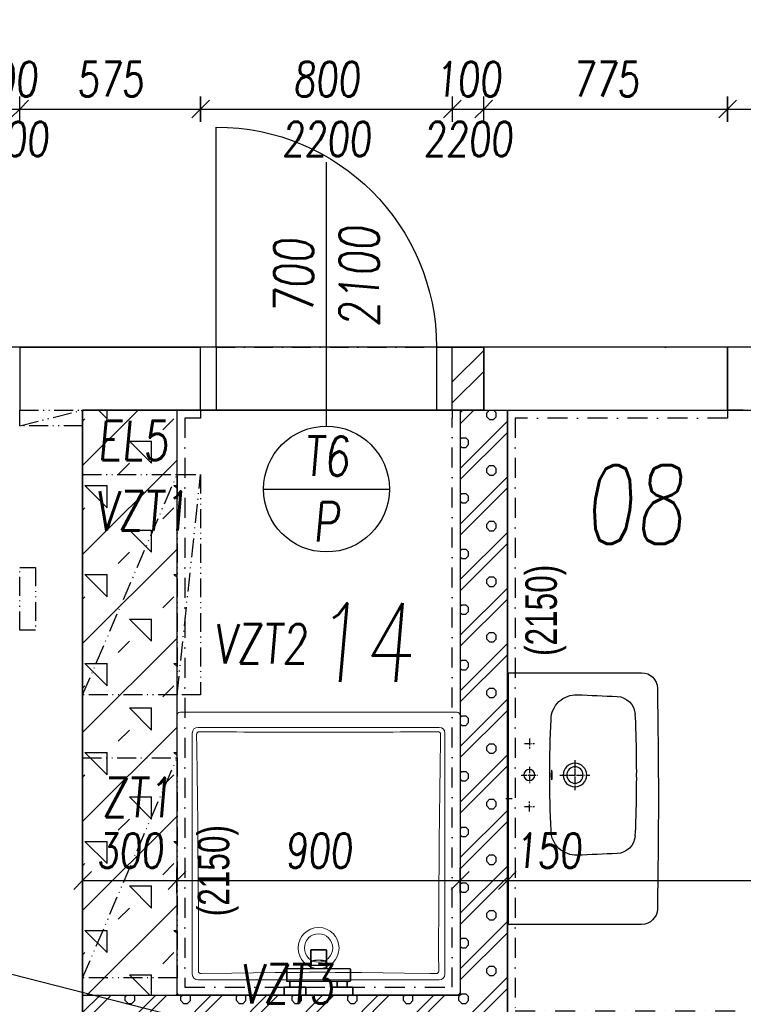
# Model space of a CAD drawing. Header units: millimetres. Extents: x 247761 to 294611, y 172579 to 236863.
# Tile 193 of 256: x 259611 to 261911, y 189166 to 192297. Entities that reach past the tile are written whole.
import ezdxf

# ---------------------------------------------------------------- set-up
doc = ezdxf.new("R2010")
doc.units = ezdxf.units.MM
for name, pattern in [('ACAD_ISO12W100', [22, 12, -3, 0.5, -3, 0.5, -3]), ('AM_DIN_G_W050', [13.75, 9.75, -1.5, 1, -1.5]), ('CK_Čerchovaná 50', [6, 3, -1.5, 0, -1.5]), ('ČERCHOVANÁ', [25.4, 12.7, -6.35, 0, -6.35])]:
    doc.linetypes.add(name, pattern=pattern)
doc.layers.add('DVERE', color=7, linetype='Continuous', true_color=0xf00000)
doc.layers.add('PROSTUPY_POPIS', color=7, linetype='ACAD_ISO12W100', true_color=0x00ff74)
for name, color, linetype in [('KOTY 50', 7, 'Continuous'), ('KOTY-DVERE', 8, 'Continuous'), ('NOVA', 240, 'Continuous'), ('NOVÁ TENKÁ', 240, 'Continuous'), ('OBKLAD', 240, 'ČERCHOVANÁ'), ('OSY', 7, 'Continuous'), ('POPIS2', 2, 'Continuous'), ('PROSTUPY', 7, 'ACAD_ISO12W100'), ('ZARIZOVAKY', 8, 'Continuous'), ('ŠRAFA', 253, 'Continuous'), ('ŽB', 3, 'Continuous')]:
    doc.layers.add(name, color=color, linetype=linetype)
for name, color, linetype, plot in [('PLOCHY K PRONÁJMU', 200, 'Continuous', False), ('PLOCHY_MISTNOSTI', 180, 'Continuous', False), ('POMOCNA_ZU', 200, 'Continuous', False)]:
    doc.layers.add(name, color=color, linetype=linetype, plot=plot)
doc.styles.add('CS-ROMANS', font='romans.shx', dxfattribs={"width": 0.75, "oblique": 5})
doc.styles.get("Standard").update_dxf_attribs({"font": 'arial.ttf'})
doc.dimstyles.new('A_KÓTA_50', dxfattribs={"dimtxt": 110, "dimasz": 2, "dimexe": 100, "dimexo": 1500, "dimgap": 40, "dimtad": 1, "dimrnd": 1, "dimdsep": 46, "dimtxsty": 'CS-ROMANS', "dimblk": 'KOT_CARA20', "dimcen": 45, "dimse1": 1, "dimse2": 1, "dimclrd": 256, "dimclre": 256, "dimclrt": 256, "dimadec": 0, "dimazin": 0, "dimtfac": 1, "dimtix": 1, "dimtmove": 2, "dimatfit": 3, "dimldrblk": 'OBLIQUE', "dimfxl": 0, "dimtolj": 1, "dimarcsym": 0})

# ---------------------------------------------------------------- blocks, each defined once
blk = doc.blocks.new('A$C651C2564')
at = {"layer": 'PROSTUPY', "ltscale": 5}
for points in [[(2700, -50), (2700, 0), (2900, 0), (2900, -50)], [(2900, -905), (2900, -205), (3200, -205), (3200, -905)], [(3200, -905), (3200, -205), (3275, -205), (3275, -905)], [(2750, -500), (2750, -700), (2700, -700), (2700, -500)], [(2900, -1805), (2900, -1105), (3200, -1105), (3200, -1805)]]:
    blk.add_lwpolyline(points, close=True, dxfattribs=at)
for points in [[(2700, -50), (2900, 0)], [(2900, -905), (3200, -205)], [(3200, -905), (3275, -205)], [(2900, -1805), (3200, -1105)]]:
    blk.add_lwpolyline(points, dxfattribs=at)
at = {"layer": 'PROSTUPY_POPIS', "char_height": 125, "attachment_point": 6, "style": 'CS-ROMANS'}
for s, insert in [('\\A1;EL5', (3172.5, -96.3)), ('\\A1;VZT1', (3237.4, -320.1)), ('\\A1;VZT2', (3614.7, -743.1)), ('\\A1;ZT1', (3186.4, -1231.1)), ('\\A1;VZT3', (3699.3, -1824.1))]:
    blk.add_mtext(s, dxfattribs=dict(at, insert=insert))
blk = doc.blocks.new('A$C1A181EA5')
at = {"linetype": 'Continuous', "lineweight": 15}
for p, q in [((4.4, 0), (-4.4, 0)), ((-4.5, -0.1), (-4.5, -8.9)), ((4.5, -8.9), (4.5, -0.1)), ((-3.829, -0.485), (3.829, -0.485)), ((-4.015, -8.329), (-4.015, -0.671)), ((4.015, -0.671), (4.015, -8.329)), ((3.829, -8.515), (-3.829, -8.515)), ((-4.4, -9), (4.4, -9))]:
    blk.add_line(p, q, dxfattribs=at)
at = {"linetype": 'Continuous', "lineweight": 15, "flags": 128}
for points in [[(-3.818, -0.765), (-3.817, -1.251), (-3.817, -1.737), (-3.818, -2.223), (-3.819, -2.709), (-3.823, -3.357), (-3.828, -4.005), (-3.833, -4.653), (-3.841, -5.452), (-3.85, -6.251), (-3.859, -7.05), (-3.869, -7.849), (-3.875, -8.295)], [(3.736, -0.685), (3.536, -0.688), (2.736, -0.699), (2.049, -0.708), (1.363, -0.717), (1.088, -0.721), (0.813, -0.724), (0.538, -0.726), (0.264, -0.728), (-0.011, -0.728), (-0.286, -0.727), (-0.561, -0.726), (-0.835, -0.723), (-1.11, -0.72), (-1.385, -0.717), (-2.072, -0.708), (-2.759, -0.699), (-3.736, -0.685)], [(3.875, -8.295), (3.872, -8.095), (3.862, -7.295), (3.853, -6.495), (3.844, -5.695), (3.835, -4.895), (3.828, -4.095), (3.824, -3.54), (3.821, -2.985), (3.819, -2.43), (3.817, -1.875), (3.817, -1.32), (3.818, -0.765)]]:
    blk.add_lwpolyline(points, dxfattribs=at)
at = {"linetype": 'Continuous', "lineweight": 15}
for radius in [0.651, 0.45]:
    blk.add_circle((0, -1.5), radius, dxfattribs=at)
for centre, radius, start, end in [((-3.743, -0.759), 0.0749, 84.4408, 185.1413), ((3.743, -0.759), 0.0749, 355.2078, 95.5488), ((-3.8, -8.301), 0.0748, 174.6935, 274.5574), ((0, -505.203), 496.842, 89.56249, 90.4376), ((3.8, -8.301), 0.0747, 265.344, 5.3579)]:
    blk.add_arc(centre, radius, start, end, dxfattribs=at)
for centre, major_axis, ratio, start_param, end_param in [((-4.4, -0.1), (0.0708, -0.0708), 0.998783, 2.356803, 3.926382), ((4.4, -0.1), (0.0708, 0.0708), 0.998783, 5.498396, 7.067974), ((-3.731, -0.769), (0.233, -0.233), 0.697457, 2.532576, 3.75061), ((3.731, -0.769), (0.233, 0.233), 0.697457, 5.674168, 6.892202), ((-3.731, -8.231), (0.233, 0.233), 0.697457, 2.532576, 3.75061), ((3.731, -8.231), (0.233, -0.233), 0.697457, 5.674168, 6.892202), ((-4.4, -8.9), (0.0708, 0.0708), 0.998783, 2.356803, 3.926382), ((4.4, -8.9), (0.0708, -0.0708), 0.998783, 5.498396, 7.067974)]:
    blk.add_ellipse(centre, major_axis=major_axis, ratio=ratio, start_param=start_param, end_param=end_param, dxfattribs=at)
blk = doc.blocks.new('232580d')
at = {"color": 4, "linetype": 'AM_DIN_G_W050', "ltscale": 2}
for p, q in [((0, 4.3), (0, -16.5)), ((-175, -54.2), (-175, -85.8)), ((-75, -43.7), (-75, -96.3)), ((25, -54.2), (25, -85.8)), ((-190.8, -70), (-159.2, -70)), ((-101.3, -70), (-48.6, -70)), ((40.8, -70), (9.2, -70)), ((-75, -167.3), (-75, -262.7)), ((-122.7, -215), (-27.3, -215))]:
    blk.add_line(p, q, dxfattribs=at)
blk.add_line((400, -3.2), (-400, -3.2))
blk.add_lwpolyline([(400, -3.2), (396, 0), (-396, 0), (-400, -3.2), (-400, -426.9, 0.409065), (-350.9, -476.9, 0.008803), (351.1, -476.9, 0.407938), (400, -426.9)], format="xyb", close=True)
for centre, radius in [((-75, -70), 17.5), ((-75, -215), 37.5), ((-75, -215), 26)]:
    blk.add_circle(centre, radius)
for centre, radius, start, end in [((-250, -218.9), 80, 91.2976, 182.0452), ((-82.1, -3801.4), 3666.4, 89.8884, 92.6532), ((-67.9, -3801.4), 3666.4, 87.3468, 90.1116), ((100.1, -218.9), 80, 357.9548, 88.7024), ((30178.6, 980.5), 30532.3, 182.25679, 182.49601), ((-30328.6, 980.5), 30532.3, 357.50399, 357.74321), ((-264.8, -345.9), 60, 183.112, 267.0658), ((114.8, -345.9), 60, 272.9342, 356.888), ((-92.5, 3211.6), 3621.6, 267.2245, 270.2742), ((-57.5, 3211.6), 3621.6, 269.7258, 272.7755)]:
    blk.add_arc(centre, radius, start, end)
blk.add_ellipse((-75, -141.1), major_axis=(-15, 0), ratio=0.099268)
blk = doc.blocks.new('16__hcb02149_dwg')
for p, q in [((0, 119.84), (0, 144)), ((0, 144), (0, 119.84)), ((68, 119.84), (68, 144)), ((68, 144), (68, 119.84)), ((150, 119.84), (150, 144)), ((150, 144), (150, 119.84)), ((218, 119.84), (218, 144)), ((218, 144), (218, 119.84)), ((0, 119.84), (1.224, 119.84)), ((0, 119.84), (0.816, 119)), ((0.816, 119), (2.04, 119)), ((1.224, 119.84), (4.488, 119.84)), ((1.224, 119.84), (4.488, 119.84)), ((2.04, 119), (5.304, 119)), ((4.488, 119.84), (9.928, 119.84)), ((5.304, 119), (10.608, 119)), ((8, 98.8462), (8.624, 100)), ((8, 61.1538), (8, 98.8462)), ((8, 98.8462), (8, 61.1538)), ((8.624, 100), (9.56, 100)), ((9.56, 100), (12.056, 100)), ((9.928, 119.84), (17.136, 119.84)), ((10.608, 119), (17.544, 119)), ((12.056, 100), (16.112, 100)), ((16.112, 100), (21.416, 100)), ((17.136, 119.84), (25.296, 119.84)), ((17.544, 119), (25.432, 119)), ((17.544, 119), (18, 119)), ((18, 100), (18, 119)), ((18, 119), (18, 100)), ((18, 119), (18.576, 119)), ((18.576, 119), (20.112, 119)), ((20.112, 119), (22.672, 119)), ((21.416, 100), (27.448, 100)), ((22.672, 119), (26.064, 119)), ((25.296, 119.84), (34, 119.84)), ((25.432, 119), (34, 119)), ((26.064, 119), (29.904, 119)), ((27.448, 100), (34, 100)), ((29.904, 119), (34, 119)), ((34, 119.84), (42.704, 119.84)), ((34, 119), (42.568, 119)), ((34, 119), (38.096, 119)), ((34, 100), (109, 100)), ((34, 100), (109, 100)), ((38.096, 119), (41.936, 119)), ((41.936, 119), (45.328, 119)), ((42.568, 119), (50.456, 119)), ((42.704, 119.84), (50.864, 119.84)), ((45.328, 119), (47.888, 119)), ((47.888, 119), (49.424, 119)), ((49.424, 119), (50, 119)), ((50, 100), (50, 119)), ((50, 119), (50.456, 119)), ((50, 119), (50, 100)), ((50.456, 119), (57.392, 119)), ((50.864, 119.84), (58.072, 119.84)), ((57.392, 119), (62.696, 119)), ((58.072, 119.84), (63.512, 119.84)), ((62.696, 119), (65.96, 119)), ((63.512, 119.84), (66.776, 119.84)), ((65.96, 119), (67.184, 119)), ((66.776, 119.84), (68, 119.84)), ((67.184, 119), (68, 119.84)), ((109, 100), (184, 100)), ((150, 119.84), (150.816, 119)), ((150, 119.84), (151.224, 119.84)), ((150.816, 119), (152.04, 119)), ((151.224, 119.84), (154.488, 119.84)), ((152.04, 119), (155.304, 119)), ((154.488, 119.84), (159.928, 119.84)), ((155.304, 119), (160.608, 119)), ((159.928, 119.84), (167.136, 119.84)), ((160.608, 119), (167.544, 119)), ((167.136, 119.84), (175.296, 119.84)), ((167.544, 119), (168, 119)), ((167.544, 119), (175.432, 119)), ((168, 100), (168, 119)), ((168, 119), (168, 100)), ((168, 119), (168.576, 119)), ((168.576, 119), (170.112, 119)), ((170.112, 119), (172.672, 119)), ((172.672, 119), (176.064, 119)), ((175.296, 119.84), (184, 119.84)), ((175.432, 119), (184, 119)), ((176.064, 119), (179.904, 119)), ((179.904, 119), (184, 119)), ((184, 119.84), (192.704, 119.84)), ((184, 119), (192.568, 119)), ((184, 119), (188.096, 119)), ((184, 100), (190.552, 100)), ((188.096, 119), (191.936, 119)), ((190.552, 100), (196.584, 100)), ((191.936, 119), (195.328, 119)), ((192.568, 119), (200.456, 119)), ((192.704, 119.84), (200.864, 119.84)), ((195.328, 119), (197.888, 119)), ((196.584, 100), (201.888, 100)), ((197.888, 119), (199.424, 119)), ((199.424, 119), (200, 119)), ((200, 100), (200, 119)), ((200, 119), (200.456, 119)), ((200, 119), (200, 100)), ((200.456, 119), (207.392, 119)), ((200.864, 119.84), (208.072, 119.84)), ((201.888, 100), (205.944, 100)), ((205.944, 100), (208.44, 100)), ((207.392, 119), (212.696, 119)), ((208.072, 119.84), (213.512, 119.84)), ((208.44, 100), (209.376, 100)), ((209.376, 100), (210, 98.8462)), ((210, 61.1538), (210, 98.8462)), ((210, 98.8462), (210, 61.1538)), ((212.696, 119), (215.96, 119)), ((213.512, 119.84), (216.776, 119.84)), ((215.96, 119), (217.184, 119)), ((216.776, 119.84), (218, 119.84)), ((217.184, 119), (218, 119.84)), ((8, 61.1538), (8.624, 60)), ((8.624, 60), (9.56, 60)), ((9.56, 60), (12.056, 60)), ((12.056, 60), (16.112, 60)), ((16.112, 60), (21.416, 60)), ((21.416, 60), (27.448, 60)), ((27.448, 60), (34, 60)), ((34, 60), (109, 60)), ((34, 60), (84, 60)), ((34, 60), (109, 60)), ((34, 60), (84, 60)), ((84, 51.2), (84, 60)), ((84, 60), (84, 51.2)), ((84, 60), (84.9, 60)), ((84, 51.2), (84.6, 50)), ((84, 0.5), (84, 40)), ((84, 40), (84.9, 40)), ((84, 40), (84, 0.5)), ((84, 40), (84.9, 38.1797)), ((84.6, 50), (85.5, 50)), ((84.6, 50), (85, 50)), ((84.9, 60), (87.3, 60)), ((84.9, 40), (85, 40)), ((84.9, 38.1797), (87.3, 36.6029)), ((85, 50), (85, 40)), ((85, 50), (85.9, 50)), ((85, 40), (85, 50)), ((85, 40), (85.2973, 37.9187)), ((85.5, 50), (87.9, 50)), ((85.9, 50), (88.2, 50)), ((87.3, 60), (91.3, 60)), ((87.3, 36.6029), (91.3, 35.0805)), ((87.9, 50), (91.8, 50)), ((91.3, 60), (96.6, 60)), ((91.3, 35.0805), (96.6, 33.8843)), ((91.8, 50), (96.9, 50)), ((92.1, 50), (97.1, 50)), ((96.6, 60), (102.6, 60)), ((96.6, 33.8843), (102.6, 33.2319)), ((96.9, 50), (102.7, 50)), ((97.1, 50), (102.8, 50)), ((102.6, 60), (109, 60)), ((102.6, 33.2319), (109, 33)), ((102.7, 50), (109, 50)), ((102.8, 50), (109, 50)), ((109, 60), (184, 60)), ((109, 60), (115.4, 60)), ((109, 50), (115.3, 50)), ((109, 50), (115.2, 50)), ((109, 33), (115.4, 33.2319)), ((115.2, 50), (120.9, 50)), ((115.3, 50), (121.1, 50)), ((115.4, 60), (121.4, 60)), ((115.4, 33.2319), (121.4, 33.8843)), ((120.9, 50), (125.9, 50)), ((121.1, 50), (126.2, 50)), ((121.4, 60), (126.7, 60)), ((121.4, 33.8843), (126.7, 35.0805)), ((126.2, 50), (130.1, 50)), ((126.7, 60), (130.7, 60)), ((126.7, 35.0805), (130.7, 36.6029)), ((129.8, 50), (132.1, 50)), ((130.1, 50), (132.5, 50)), ((130.7, 60), (133.1, 60)), ((130.7, 36.6029), (133.1, 38.1797)), ((132.1, 50), (133, 50)), ((132.5, 50), (133.4, 50)), ((132.7027, 37.9187), (133, 40)), ((133, 40), (133, 50)), ((133, 50), (133.4, 50)), ((133, 50), (133, 40)), ((133, 40), (133.1, 40)), ((133.1, 60), (134, 60)), ((133.1, 38.1797), (134, 40)), ((133.1, 40), (134, 40)), ((133.4, 50), (134, 51.2)), ((134, 51.2), (134, 60)), ((134, 60), (184, 60)), ((134, 60), (134, 51.2)), ((134, 0.5), (134, 40)), ((134, 40), (134, 0.5)), ((184, 60), (190.552, 60)), ((190.552, 60), (196.584, 60)), ((196.584, 60), (201.888, 60)), ((201.888, 60), (205.944, 60)), ((205.944, 60), (208.44, 60)), ((208.44, 60), (209.376, 60)), ((209.376, 60), (210, 61.1538)), ((84, 0.5), (84.5, 0)), ((84, 0.5), (84.9, 0.5)), ((84, 0.5), (84.5, 0)), ((84.5, 0), (85.4, 0)), ((84.5, 0), (85.4, 0)), ((84.9, 0.5), (87.3, 0.5)), ((85.4, 0), (87.8, 0)), ((85.4, 0), (87.8, 0)), ((87.3, 0.5), (91.3, 0.5)), ((87.8, 0), (91.7, 0)), ((87.8, 0), (91.7, 0)), ((91.3, 0.5), (96.6, 0.5)), ((91.7, 0), (96.8, 0)), ((91.7, 0), (96.8, 0)), ((96.6, 0.5), (102.6, 0.5)), ((96.8, 0), (102.7, 0)), ((96.8, 0), (102.7, 0)), ((102.6, 0.5), (109, 0.5)), ((102.7, 0), (103.6, 0)), ((102.7, 0), (109, 0)), ((103.6, 0), (104.4, 0)), ((104.4, 0), (105.1, 0)), ((105.1, 0), (105.5, 0)), ((105.5, 0), (105.6, 0)), ((105.6, 0), (105.9, 0)), ((105.9, 0), (106.5, 0)), ((106.5, 0), (107.3, 0)), ((107.3, 0), (108.1, 0)), ((108.1, 0), (109, 0)), ((109, 0.5), (115.4, 0.5)), ((109, 0), (109.9, 0)), ((109, 0), (115.3, 0)), ((109.9, 0), (110.7, 0)), ((110.7, 0), (111.5, 0)), ((111.5, 0), (112.1, 0)), ((112.1, 0), (112.4, 0)), ((112.4, 0), (112.5, 0)), ((112.5, 0), (112.9, 0)), ((112.9, 0), (113.6, 0)), ((113.6, 0), (114.4, 0)), ((114.4, 0), (115.3, 0)), ((115.3, 0), (121.2, 0)), ((115.3, 0), (121.2, 0)), ((115.4, 0.5), (121.4, 0.5)), ((121.2, 0), (126.3, 0)), ((121.2, 0), (126.3, 0)), ((121.4, 0.5), (126.7, 0.5)), ((126.3, 0), (130.2, 0)), ((126.3, 0), (130.2, 0)), ((126.7, 0.5), (130.7, 0.5)), ((130.2, 0), (132.6, 0)), ((130.2, 0), (132.6, 0)), ((130.7, 0.5), (133.1, 0.5)), ((132.6, 0), (133.5, 0)), ((132.6, 0), (133.5, 0)), ((133.1, 0.5), (134, 0.5)), ((133.5, 0), (134, 0.5)), ((133.5, 0), (134, 0.5))]:
    blk.add_line(p, q)
for points in [[(0, 144), (68, 144)], [(150, 144), (218, 144)]]:
    blk.add_lwpolyline(points)
blk.add_point((109, 144))
blk = doc.blocks.new('KOT_CARA20')
for p, q in [((0, 20), (0, -20)), ((0, 0), (-14.1, -14.1)), ((0, 0), (14.1, 14.1))]:
    blk.add_line(p, q)
blk = doc.blocks.new('*D182')
at = {"layer": 'Defpoints', "color": 0, "ltscale": 5, "transparency": 16777216}
for p in [(260110.5, 189559.8), (259810.5, 189423.3), (260110.5, 189423.3)]:
    blk.add_point(p, dxfattribs=at)
at = {"layer": 'KOTY 50', "lineweight": -2, "ltscale": 5, "transparency": 16777216}
blk.add_line((259812.5, 189559.8), (260108.5, 189559.8), dxfattribs=at)
at = {"layer": 'KOTY 50', "lineweight": -2, "ltscale": 5, "transparency": 16777216, "xscale": 2, "yscale": 2, "zscale": 2, "rotation": 180}
blk.add_blockref('KOT_CARA20', (259810.5, 189559.8), dxfattribs=at)
at = {"layer": 'KOTY 50', "lineweight": -2, "ltscale": 5, "transparency": 16777216, "xscale": 2, "yscale": 2, "zscale": 2}
blk.add_blockref('KOT_CARA20', (260110.5, 189559.8), dxfattribs=at)
at = {"layer": 'KOTY 50', "ltscale": 5, "transparency": 16777216, "insert": (259960.5, 189654.8), "char_height": 110, "attachment_point": 5, "style": 'CS-ROMANS'}
blk.add_mtext('\\A1;300', dxfattribs=at)
blk = doc.blocks.new('_OBLIQUE')
at = {"color": 0, "linetype": 'ByBlock', "ltscale": 15}
blk.add_line((-0.5, -0.5), (0.5, 0.5), dxfattribs=at)
blk = doc.blocks.new('*D183')
at = {"layer": 'Defpoints', "color": 0, "ltscale": 5, "transparency": 16777216}
for p in [(261010.5, 189709.1), (261010.5, 189559.8), (260110.5, 189423.3)]:
    blk.add_point(p, dxfattribs=at)
at = {"layer": 'KOTY 50', "lineweight": -2, "ltscale": 5, "transparency": 16777216}
blk.add_line((260112.5, 189559.8), (261008.5, 189559.8), dxfattribs=at)
at = {"layer": 'KOTY 50', "lineweight": -2, "ltscale": 5, "transparency": 16777216, "xscale": 2, "yscale": 2, "zscale": 2, "rotation": 180}
blk.add_blockref('KOT_CARA20', (260110.5, 189559.8), dxfattribs=at)
at = {"layer": 'KOTY 50', "lineweight": -2, "ltscale": 5, "transparency": 16777216, "xscale": 2, "yscale": 2, "zscale": 2}
blk.add_blockref('KOT_CARA20', (261010.5, 189559.8), dxfattribs=at)
at = {"layer": 'KOTY 50', "ltscale": 5, "transparency": 16777216, "insert": (260560.5, 189654.8), "char_height": 110, "attachment_point": 5, "style": 'CS-ROMANS'}
blk.add_mtext('\\A1;900', dxfattribs=at)
blk = doc.blocks.new('*D184')
at = {"layer": 'Defpoints', "color": 0, "ltscale": 5, "transparency": 16777216}
for p in [(261010.5, 189709.1), (261160.5, 189690.4), (261160.5, 189559.8)]:
    blk.add_point(p, dxfattribs=at)
at = {"layer": 'KOTY 50', "lineweight": -2, "ltscale": 5, "transparency": 16777216}
blk.add_line((261012.5, 189559.8), (261158.5, 189559.8), dxfattribs=at)
at = {"layer": 'KOTY 50', "lineweight": -2, "ltscale": 5, "transparency": 16777216, "xscale": 2, "yscale": 2, "zscale": 2, "rotation": 180}
blk.add_blockref('KOT_CARA20', (261010.5, 189559.8), dxfattribs=at)
at = {"layer": 'KOTY 50', "lineweight": -2, "ltscale": 5, "transparency": 16777216, "xscale": 2, "yscale": 2, "zscale": 2}
blk.add_blockref('KOT_CARA20', (261160.5, 189559.8), dxfattribs=at)
at = {"layer": 'KOTY 50', "ltscale": 5, "transparency": 16777216, "insert": (261289.9, 189654.8), "char_height": 110, "attachment_point": 5, "style": 'CS-ROMANS'}
blk.add_mtext('\\A1;150', dxfattribs=at)
blk = doc.blocks.new('*D185')
at = {"layer": 'Defpoints', "color": 0, "ltscale": 5, "transparency": 16777216}
for p in [(261160.5, 189690.4), (263010.5, 189559.8), (263010.5, 189526)]:
    blk.add_point(p, dxfattribs=at)
at = {"layer": 'KOTY 50', "lineweight": -2, "ltscale": 5, "transparency": 16777216}
blk.add_line((261162.5, 189559.8), (263008.5, 189559.8), dxfattribs=at)
at = {"layer": 'KOTY 50', "lineweight": -2, "ltscale": 5, "transparency": 16777216, "xscale": 2, "yscale": 2, "zscale": 2, "rotation": 180}
blk.add_blockref('KOT_CARA20', (261160.5, 189559.8), dxfattribs=at)
at = {"layer": 'KOTY 50', "lineweight": -2, "ltscale": 5, "transparency": 16777216, "xscale": 2, "yscale": 2, "zscale": 2}
blk.add_blockref('KOT_CARA20', (263010.5, 189559.8), dxfattribs=at)
at = {"layer": 'KOTY 50', "ltscale": 5, "transparency": 16777216, "insert": (262085.5, 189654.8), "char_height": 110, "attachment_point": 5, "style": 'CS-ROMANS'}
blk.add_mtext('\\A1;1850', dxfattribs=at)
blk = doc.blocks.new('*D193')
at = {"layer": 'Defpoints', "color": 0, "ltscale": 5, "transparency": 16777216}
for p in [(259610.5, 192012.3), (259510.5, 191255.3), (259610.5, 191255.3)]:
    blk.add_point(p, dxfattribs=at)
at = {"layer": 'KOTY 50', "lineweight": -2, "ltscale": 5, "transparency": 16777216}
for p, q in [((259508.5, 192012.3), (259506.5, 192012.3)), ((259510.5, 192012.3), (259610.5, 192012.3)), ((259612.5, 192012.3), (259614.5, 192012.3))]:
    blk.add_line(p, q, dxfattribs=at)
at = {"layer": 'KOTY 50', "lineweight": -2, "ltscale": 5, "transparency": 16777216, "xscale": 2, "yscale": 2, "zscale": 2}
blk.add_blockref('KOT_CARA20', (259510.5, 192012.3), dxfattribs=at)
at = {"layer": 'KOTY 50', "lineweight": -2, "ltscale": 5, "transparency": 16777216, "xscale": 2, "yscale": 2, "zscale": 2, "rotation": 180}
blk.add_blockref('KOT_CARA20', (259610.5, 192012.3), dxfattribs=at)
at = {"layer": 'KOTY 50', "ltscale": 5, "transparency": 16777216, "char_height": 110, "attachment_point": 5, "style": 'CS-ROMANS'}
for s, insert in [('\\A1;100', (259560.5, 192107.3)), ('\\A1;2200', (259560.5, 191917.3))]:
    blk.add_mtext(s, dxfattribs=dict(at, insert=insert))
blk = doc.blocks.new('*D194')
at = {"layer": 'Defpoints', "color": 0, "ltscale": 5, "transparency": 16777216}
for p in [(260185.5, 192012.3), (259610.5, 191255.3), (260185.5, 191255.3)]:
    blk.add_point(p, dxfattribs=at)
at = {"layer": 'KOTY 50', "lineweight": -2, "ltscale": 5, "transparency": 16777216}
blk.add_line((259612.5, 192012.3), (260183.5, 192012.3), dxfattribs=at)
at = {"layer": 'KOTY 50', "lineweight": -2, "ltscale": 5, "transparency": 16777216, "xscale": 2, "yscale": 2, "zscale": 2, "rotation": 180}
blk.add_blockref('KOT_CARA20', (259610.5, 192012.3), dxfattribs=at)
at = {"layer": 'KOTY 50', "lineweight": -2, "ltscale": 5, "transparency": 16777216, "xscale": 2, "yscale": 2, "zscale": 2}
blk.add_blockref('KOT_CARA20', (260185.5, 192012.3), dxfattribs=at)
at = {"layer": 'KOTY 50', "ltscale": 5, "transparency": 16777216, "insert": (259898, 192107.3), "char_height": 110, "attachment_point": 5, "style": 'CS-ROMANS'}
blk.add_mtext('\\A1;575', dxfattribs=at)
blk = doc.blocks.new('*D195')
at = {"layer": 'Defpoints', "color": 0, "ltscale": 5, "transparency": 16777216}
for p in [(260985.5, 192012.3), (260185.5, 191255.3), (260985.5, 191255.3)]:
    blk.add_point(p, dxfattribs=at)
at = {"layer": 'KOTY 50', "lineweight": -2, "ltscale": 5, "transparency": 16777216}
blk.add_line((260187.5, 192012.3), (260983.5, 192012.3), dxfattribs=at)
at = {"layer": 'KOTY 50', "lineweight": -2, "ltscale": 5, "transparency": 16777216, "xscale": 2, "yscale": 2, "zscale": 2, "rotation": 180}
blk.add_blockref('KOT_CARA20', (260185.5, 192012.3), dxfattribs=at)
at = {"layer": 'KOTY 50', "lineweight": -2, "ltscale": 5, "transparency": 16777216, "xscale": 2, "yscale": 2, "zscale": 2}
blk.add_blockref('KOT_CARA20', (260985.5, 192012.3), dxfattribs=at)
at = {"layer": 'KOTY 50', "ltscale": 5, "transparency": 16777216, "char_height": 110, "attachment_point": 5, "style": 'CS-ROMANS'}
for s, insert in [('\\A1;800', (260585.5, 192107.3)), ('\\A1;2200', (260585.5, 191917.3))]:
    blk.add_mtext(s, dxfattribs=dict(at, insert=insert))
blk = doc.blocks.new('*D196')
at = {"layer": 'Defpoints', "color": 0, "ltscale": 5, "transparency": 16777216}
for p in [(261085.5, 192012.3), (260985.5, 191255.3), (261085.5, 191255.3)]:
    blk.add_point(p, dxfattribs=at)
at = {"layer": 'KOTY 50', "lineweight": -2, "ltscale": 5, "transparency": 16777216}
for p, q in [((260983.5, 192012.3), (260981.5, 192012.3)), ((260985.5, 192012.3), (261085.5, 192012.3)), ((261087.5, 192012.3), (261089.5, 192012.3))]:
    blk.add_line(p, q, dxfattribs=at)
at = {"layer": 'KOTY 50', "lineweight": -2, "ltscale": 5, "transparency": 16777216, "xscale": 2, "yscale": 2, "zscale": 2}
blk.add_blockref('KOT_CARA20', (260985.5, 192012.3), dxfattribs=at)
at = {"layer": 'KOTY 50', "lineweight": -2, "ltscale": 5, "transparency": 16777216, "xscale": 2, "yscale": 2, "zscale": 2, "rotation": 180}
blk.add_blockref('KOT_CARA20', (261085.5, 192012.3), dxfattribs=at)
at = {"layer": 'KOTY 50', "ltscale": 5, "transparency": 16777216, "char_height": 110, "attachment_point": 5, "style": 'CS-ROMANS'}
for s, insert in [('\\A1;100', (261035.5, 192107.3)), ('\\A1;2200', (261035.5, 191917.3))]:
    blk.add_mtext(s, dxfattribs=dict(at, insert=insert))
blk = doc.blocks.new('*D197')
at = {"layer": 'Defpoints', "color": 0, "ltscale": 5, "transparency": 16777216}
for p in [(261860.5, 192012.3), (261085.5, 191255.3), (261860.5, 191255.3)]:
    blk.add_point(p, dxfattribs=at)
at = {"layer": 'KOTY 50', "lineweight": -2, "ltscale": 5, "transparency": 16777216}
blk.add_line((261087.5, 192012.3), (261858.5, 192012.3), dxfattribs=at)
at = {"layer": 'KOTY 50', "lineweight": -2, "ltscale": 5, "transparency": 16777216, "xscale": 2, "yscale": 2, "zscale": 2, "rotation": 180}
blk.add_blockref('KOT_CARA20', (261085.5, 192012.3), dxfattribs=at)
at = {"layer": 'KOTY 50', "lineweight": -2, "ltscale": 5, "transparency": 16777216, "xscale": 2, "yscale": 2, "zscale": 2}
blk.add_blockref('KOT_CARA20', (261860.5, 192012.3), dxfattribs=at)
at = {"layer": 'KOTY 50', "ltscale": 5, "transparency": 16777216, "insert": (261473, 192107.3), "char_height": 110, "attachment_point": 5, "style": 'CS-ROMANS'}
blk.add_mtext('\\A1;775', dxfattribs=at)
blk = doc.blocks.new('*D198')
at = {"layer": 'Defpoints', "color": 0, "ltscale": 5, "transparency": 16777216}
for p in [(262760.5, 192012.3), (261860.5, 191255.3), (262760.5, 191255.3)]:
    blk.add_point(p, dxfattribs=at)
at = {"layer": 'KOTY 50', "lineweight": -2, "ltscale": 5, "transparency": 16777216}
blk.add_line((261862.5, 192012.3), (262758.5, 192012.3), dxfattribs=at)
at = {"layer": 'KOTY 50', "lineweight": -2, "ltscale": 5, "transparency": 16777216, "xscale": 2, "yscale": 2, "zscale": 2, "rotation": 180}
blk.add_blockref('KOT_CARA20', (261860.5, 192012.3), dxfattribs=at)
at = {"layer": 'KOTY 50', "lineweight": -2, "ltscale": 5, "transparency": 16777216, "xscale": 2, "yscale": 2, "zscale": 2}
blk.add_blockref('KOT_CARA20', (262760.5, 192012.3), dxfattribs=at)
at = {"layer": 'KOTY 50', "ltscale": 5, "transparency": 16777216, "char_height": 110, "attachment_point": 5, "style": 'CS-ROMANS'}
for s, insert in [('\\A1;900', (262310.5, 192107.3)), ('\\A1;2200', (262310.5, 191917.3))]:
    blk.add_mtext(s, dxfattribs=dict(at, insert=insert))

msp = doc.modelspace()

# ---------------------------------------------------------------- hatches: boundary and pattern name
at = {"layer": 'ŠRAFA', "ltscale": 300}
h = msp.add_hatch(dxfattribs=at)
h.set_pattern_fill('ANSI32', color=256, scale=15)
h.set_pattern_definition([(45, (117400.31, -39323.76), (-101.02788, 101.02788), []), (45, (117467.66, -39323.76), (-101.02788, 101.02788), [])])
h.paths.add_polyline_path([(260985.517, 191255.259), (261085.517, 191255.259), (261085.517, 191055.259), (260985.517, 191055.259)])
at = {"layer": 'ŠRAFA'}
h = msp.add_hatch(dxfattribs=at)
h.set_pattern_fill('PERLITBETON', color=256, scale=50)
h.set_pattern_definition([(45, (132503.07, 46035.27), (-141.42136, 141.42136), []), (45, (132644.5, 46035.27), (-141.42136, 141.42136), [50, -150]), (135, (132750.56, 46070.63), (-141.42136, -141.42136), [100, -100]), (0, (132679.85, 46141.34), (141.42136, 141.42136), [70.71068, -212.13203]), (90, (132750.56, 46070.63), (-141.42136, 141.42136), [70.71068, -212.13203])])
h.paths.add_polyline_path([(260110.517, 191055.259), (259810.517, 191055.259), (259810.517, 189195.259), (260110.517, 189195.259)])
at = {"layer": 'ŠRAFA', "ltscale": 300}
h = msp.add_hatch(dxfattribs=at)
h.set_pattern_fill('ZDIVO-LEHCENE', color=256, scale=25)
h.set_pattern_definition([(45, (209867.38, 46035.27), (-88.38835, 88.38835), []), (45, (209902.73, 46035.27), (-88.38835, 88.38835), []), (0, (210015.4, 46068.395), (88.38835, 88.38835), [12.5, -164.2767]), (45, (210027.9, 46068.4), (-88.38835, 88.38835), [12.5, -112.5]), (90, (210036.74, 46077.23), (-88.38835, 88.38835), [12.5, -164.2767]), (135, (210036.74, 46089.73), (-88.38835, -88.38835), [12.5, -112.5]), (0, (210015.4, 46098.57), (88.38835, 88.38835), [12.5, -164.2767]), (45, (210006.57, 46089.73), (-88.38835, 88.38835), [12.5, -112.5]), (90, (210006.565, 46077.23), (-88.38835, 88.38835), [12.5, -164.2767]), (135, (210015.4, 46068.4), (-88.38835, -88.38835), [12.5, -112.5])])
h.paths.add_polyline_path([(261160.517, 191055.258), (261010.517, 191055.259), (261010.517, 189195.259), (259810.517, 189195.259), (259810.517, 189045.259), (261160.517, 189045.259)])

# ---------------------------------------------------------------- linework, layer by layer
at = {"layer": 'DVERE'}
msp.add_lwpolyline([(260235.517, 191255.259), (260235.517, 191955.259, -0.41421356), (260935.517, 191255.259)], format="xyb", dxfattribs=at)
at = {"layer": 'KOTY-DVERE'}
for p, q in [((260585.517, 191004.38), (260585.517, 191843.159)), ((260385.517, 190804.38), (260785.517, 190804.38))]:
    msp.add_line(p, q, dxfattribs=at)
at = {"layer": 'KOTY-DVERE', "ltscale": 5}
msp.add_line((259470.383, 189291.425), (260435.517, 189045.259), dxfattribs=at)
at = {"layer": 'KOTY-DVERE'}
msp.add_circle((260585.517, 190804.38), 200, dxfattribs=at)
at = {"layer": 'NOVA'}
for p, q in [((260235.517, 191255.259), (260235.517, 191055.259)), ((260935.517, 191255.259), (260935.517, 191055.259)), ((260110.517, 189195.259), (260110.517, 191055.259)), ((261010.517, 191055.259), (261010.517, 189195.259)), ((261160.517, 191055.259), (261160.517, 189120.259)), ((259810.517, 189195.259), (261010.517, 189195.259))]:
    msp.add_line(p, q, dxfattribs=at)
for points in [[(260235.517, 191255.259), (260185.517, 191255.259)], [(260935.517, 191255.259), (261085.517, 191255.259)], [(260985.517, 191055.259), (260985.517, 191255.259)], [(261910.517, 191255.259), (261860.517, 191255.259)], [(260235.517, 191055.259), (260185.517, 191055.259)], [(260235.517, 191055.259), (260185.517, 191055.259)], [(261085.517, 191055.259), (260935.517, 191055.259)], [(261910.517, 191055.259), (261860.517, 191055.259)], [(261910.517, 191055.259), (261860.517, 191055.259)]]:
    msp.add_lwpolyline(points, dxfattribs=at)
at = {"layer": 'NOVÁ TENKÁ', "linetype": 'CK_Čerchovaná 50', "ltscale": 20}
for p, q in [((260235.517, 191255.259), (260935.517, 191255.259)), ((260235.517, 191055.259), (260935.517, 191055.259))]:
    msp.add_line(p, q, dxfattribs=at)
at = {"layer": 'OBKLAD', "ltscale": 5}
for p, q in [((260185.517, 191055.259), (260185.517, 191030.259)), ((260985.517, 191055.259), (260985.517, 191030.259)), ((261860.517, 191055.259), (261860.517, 191030.259))]:
    msp.add_line(p, q, dxfattribs=at)
for points in [[(260185.517, 191030.259), (260135.517, 191030.259), (260135.517, 189220.259), (260985.517, 189220.259), (260985.517, 191030.259)], [(261860.517, 191030.259), (261185.517, 191030.259), (261185.517, 189145.259), (261910.516, 189145.259)]]:
    msp.add_lwpolyline(points, dxfattribs=at)
at = {"layer": 'OSY', "linetype": 'ČERCHOVANÁ', "ltscale": 25}
msp.add_line((276747.073, 191255.259), (249108.101, 191255.259), dxfattribs=at)
msp.add_line((276747.073, 191255.259), (249108.101, 191255.259), dxfattribs=at)
at = {"layer": 'PLOCHY K PRONÁJMU', "ltscale": 5}
msp.add_lwpolyline([(269110.517, 191255.259), (263210.517, 191255.259), (263210.517, 191455.259), (262810.517, 191455.259), (262810.517, 191055.259), (263010.517, 191055.259), (263010.517, 187170.259), (259810.517, 187170.259), (259810.517, 191055.259), (260185.517, 191055.259), (261085.517, 191055.259), (261860.517, 191055.259), (261860.517, 191255.259), (261085.517, 191255.259), (261085.517, 191055.259), (260185.517, 191055.259), (260185.517, 191255.259), (256910.517, 191255.259), (256910.517, 191455.259), (256510.517, 191455.259)], dxfattribs=at)
at = {"layer": 'PLOCHY_MISTNOSTI', "ltscale": 5}
for points in [[(254873.017, 193155.259), (271148.017, 193155.259), (271148.017, 191292.759), (269510.517, 191292.759), (269510.517, 191455.259), (269110.517, 191455.259), (269110.517, 191255.259), (263210.517, 191255.259), (263210.517, 191455.259), (262810.517, 191455.259), (262810.517, 191255.259), (256910.517, 191255.259), (256910.517, 191455.259), (256510.517, 191455.259), (256510.517, 191292.758), (254873.017, 191292.758), (254873.017, 193155.259)], [(260110.517, 191055.259), (261010.517, 191055.259), (261010.517, 189195.259), (260110.517, 189195.259)], [(261160.517, 191055.259), (263010.517, 191055.259), (263010.517, 190455.259), (263135.517, 190455.259), (263135.517, 189655.259), (263010.517, 189655.259), (263010.517, 189120.259), (261160.517, 189120.259), (261160.517, 191055.259)]]:
    msp.add_lwpolyline(points, close=True, dxfattribs=at)
at = {"layer": 'ŽB'}
for p, q in [((259610.517, 191255.259), (260185.517, 191255.259)), ((259610.517, 191255.259), (259610.517, 191055.259)), ((259610.517, 191255.259), (260185.517, 191255.259)), ((259610.517, 191255.259), (259610.517, 191055.259)), ((259610.517, 191255.259), (259610.517, 191055.259)), ((261860.517, 191255.259), (261860.517, 191055.259)), ((259810.517, 191055.259), (259810.517, 187170.259)), ((259810.517, 191055.259), (260185.517, 191055.259)), ((260185.517, 191055.259), (259810.517, 191055.259)), ((259810.517, 187170.259), (259810.517, 191055.259)), ((259810.517, 191055.259), (259810.517, 187170.259)), ((259810.517, 191055.259), (260185.517, 191055.259)), ((261085.517, 191055.259), (261860.517, 191055.259)), ((261085.517, 191055.259), (261860.517, 191055.259))]:
    msp.add_line(p, q, dxfattribs=at)
for points in [[(260185.517, 191055.259), (260185.517, 191255.259)], [(261085.517, 191055.259), (261085.517, 191255.259)], [(261860.517, 191255.259), (261085.517, 191255.259)], [(261860.517, 191255.259), (261135.517, 191255.259)]]:
    msp.add_lwpolyline(points, dxfattribs=at)

# ---------------------------------------------------------------- block references
at = {"layer": 'POMOCNA_ZU'}
msp.add_blockref('A$C651C2564', (256910.517, 191055.259), dxfattribs=at)
at = {"layer": 'ZARIZOVAKY', "xscale": -1, "rotation": 90}
msp.add_blockref('232580d', (261160.517, 189820.259), dxfattribs=at)
at = {"layer": 'ZARIZOVAKY', "xscale": -100, "yscale": 100, "zscale": 100, "rotation": 180}
msp.add_blockref('A$C1A181EA5', (260560.517, 189195.259), dxfattribs=at)
at = {"layer": 'ZARIZOVAKY', "rotation": 179.9999999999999}
msp.add_blockref('16__hcb02149_dwg', (260669.517, 189339.259), dxfattribs=at)

# ---------------------------------------------------------------- texts
at = {"layer": 'KOTY-DVERE', "insert": (260585.517, 191480.139), "char_height": 125, "attachment_point": 5, "rotation": 90, "style": 'CS-ROMANS'}
msp.add_mtext('\\A1;700\\P2100', dxfattribs=at)
at = {"layer": 'KOTY-DVERE', "insert": (260585.517, 190804.38), "char_height": 125, "attachment_point": 5, "style": 'CS-ROMANS'}
msp.add_mtext_dynamic_manual_height_columns('T6\\PP', width=125, gutter_width=12.5, heights=[0], dxfattribs=at)
at = {"layer": 'OBKLAD', "color": 10, "ltscale": 15, "char_height": 100, "attachment_point": 1, "rotation": 90}
for insert in [(261217.931, 190273.82), (260176.679, 189446.19)]:
    msp.add_mtext_dynamic_manual_height_columns('{\\Fcs_romns|c0;\\W0.75;(2150)}', width=295.05305, gutter_width=12.5, heights=[0], dxfattribs=dict(at, insert=insert))
at = {"layer": 'POPIS2', "ltscale": 15, "style": 'CS-ROMANS', "oblique": 5, "width": 0.75}
for s, p in [('08', (261404.057, 190630.074)), ('14', (260540.717, 190191.593))]:
    msp.add_text(s, height=250, dxfattribs=at).set_placement(p)

# ---------------------------------------------------------------- dimensions: what is measured, and where the dimension line sits
at = {"layer": 'KOTY 50', "ltscale": 5}
for base, p1, p2, picture, middle in [((259610.517, 192012.3), (259510.517, 191255.259), (259610.517, 191255.259), '*D193', (259560.517, 192012.3)), ((260985.517, 192012.3), (260185.517, 191255.259), (260985.517, 191255.259), '*D195', (260585.517, 192012.3)), ((261085.517, 192012.3), (260985.517, 191255.259), (261085.517, 191255.259), '*D196', (261035.517, 192012.3)), ((262760.517, 192012.3), (261860.517, 191255.259), (262760.517, 191255.259), '*D198', (262310.517, 192012.3))]:
    dim = msp.add_linear_dim(base=base, p1=p1, p2=p2, text='<>\\X2200', dimstyle='A_KÓTA_50', dxfattribs=at)
    dim.commit()
    dim.dimension.update_dxf_attribs({"geometry": picture, "text_midpoint": middle})
for base, p1, p2, picture, middle in [((260185.517, 192012.3), (259610.517, 191255.259), (260185.517, 191255.259), '*D194', (259898.017, 192107.3)), ((261860.517, 192012.3), (261085.517, 191255.259), (261860.517, 191255.259), '*D197', (261473.017, 192107.3)), ((260110.517, 189559.845), (259810.517, 189423.267), (260110.517, 189423.267), '*D182', (259960.517, 189654.845)), ((261010.517, 189559.845), (260110.517, 189423.267), (261010.517, 189709.071), '*D183', (260560.517, 189654.845)), ((263010.517, 189559.845), (261160.517, 189690.43), (263010.517, 189526.048), '*D185', (262085.517, 189654.845))]:
    dim = msp.add_linear_dim(base=base, p1=p1, p2=p2, dimstyle='A_KÓTA_50', dxfattribs=at)
    dim.commit()
    dim.dimension.update_dxf_attribs({"geometry": picture, "text_midpoint": middle})
dim = msp.add_linear_dim(base=(261160.517, 189559.845), p1=(261010.517, 189709.071), p2=(261160.517, 189690.43), dimstyle='A_KÓTA_50', dxfattribs=at)
dim.commit()
dim.dimension.update_dxf_attribs({"geometry": '*D184', "text_midpoint": (261289.908, 189654.845), "dimtype": 128})

doc.saveas('drawing.dxf')
